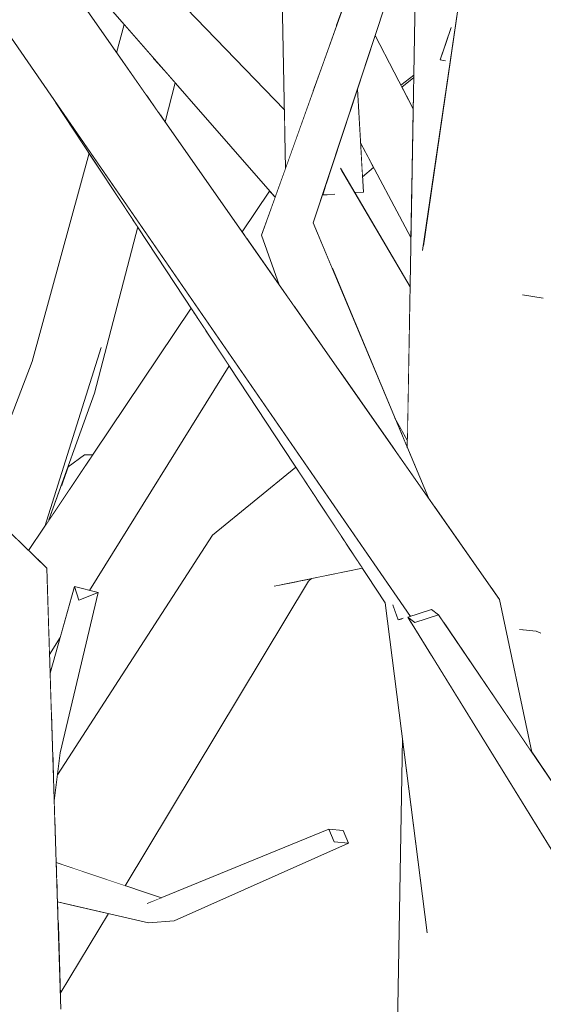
# Model space of a CAD drawing. Extents: x -289599 to -184549, y 66678 to 295474.
# Tile 13 of 256: x -282562 to -282488, y 71657 to 71797. Entities that reach past the tile are written whole.
import ezdxf

# ---------------------------------------------------------------- set-up
doc = ezdxf.new("R2010")
doc.units = 0
doc.header["$MEASUREMENT"] = 0
doc.linetypes.add('Wipeout_Contour', pattern=[1000, 0, -1000])
doc.layers.add('arch drzewa', color=8, linetype='Continuous')
doc.layers.add('arch drzewa_Nr_Pióra__4', color=8, linetype='Continuous', lineweight=9)

msp = doc.modelspace()

# ---------------------------------------------------------------- wipeouts: each hides what was drawn before it
at = {"color": 254, "linetype": 'Wipeout_Contour', "lineweight": 0, "ltscale": 1355230.034118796}
msp.add_wipeout([(-282521.19, 71820.52), (-282517.19, 71796.22), (-282515.04, 71802.23), (-282516.13, 71820.83)], dxfattribs=at).dxf.layer = 'arch drzewa'
at = {"color": 254, "linetype": 'Wipeout_Contour', "lineweight": 0, "ltscale": 1693973.713996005}
msp.add_wipeout([(-282514.16, 71787.32), (-282513.95, 71783.67), (-282506.39, 71773.63), (-282506.2, 71784.51), (-282511.64, 71794.96)], dxfattribs=at).dxf.layer = 'arch drzewa'
at = {"color": 254, "linetype": 'Wipeout_Contour', "lineweight": 0, "ltscale": 1355299.609720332}
msp.add_wipeout([(-282542.22, 71783.54), (-282541.6, 71782.66), (-282540.16, 71788.22), (-282540.9, 71789.07)], dxfattribs=at).dxf.layer = 'arch drzewa'
at = {"color": 254, "linetype": 'Wipeout_Contour', "lineweight": 0, "ltscale": 1694033.496117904}
msp.add_wipeout([(-282525.96, 71771.96), (-282529.43, 71765.28), (-282525.3, 71759.4), (-282527.82, 71766.49), (-282525.9, 71771.85)], dxfattribs=at).dxf.layer = 'arch drzewa'
at = {"color": 254, "linetype": 'Wipeout_Contour', "lineweight": 0, "ltscale": 3048892.501711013}
msp.add_wipeout([(-282491.1, 71760.23), (-282495.83, 71760.29), (-282489.1, 71720.56), (-282486.72, 71731.72), (-282481.56, 71760.12), (-282487.31, 71760.19), (-282487.42, 71757.92), (-282487.62, 71757.49), (-282490.38, 71757.93)], dxfattribs=at).dxf.layer = 'arch drzewa'
at = {"color": 254, "linetype": 'Wipeout_Contour', "lineweight": 0, "ltscale": 1016340.850334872}
msp.add_wipeout([(-282507.13, 71736.43), (-282507.03, 71736.18), (-282507.02, 71736.59)], dxfattribs=at).dxf.layer = 'arch drzewa'
at = {"color": 254, "linetype": 'Wipeout_Contour', "lineweight": 0, "ltscale": 1016478.533666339}
msp.add_wipeout([(-282556.45, 71730.66), (-282558.17, 71725.87), (-282553.49, 71732.84)], dxfattribs=at).dxf.layer = 'arch drzewa'
at = {"color": 254, "linetype": 'Wipeout_Contour', "lineweight": 0, "ltscale": 1016358.820777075}
msp.add_wipeout([(-282516.45, 71723.58), (-282517.16, 71722.61), (-282516.05, 71722.96)], dxfattribs=at).dxf.layer = 'arch drzewa'
at = {"color": 254, "linetype": 'Wipeout_Contour', "lineweight": 0, "ltscale": 1016454.130793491}
msp.add_wipeout([(-282557.63, 71692.32), (-282557.43, 71685.81), (-282556.57, 71692.64)], dxfattribs=at).dxf.layer = 'arch drzewa'
at = {"color": 254, "linetype": 'Wipeout_Contour', "lineweight": 0, "ltscale": 1016349.269653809}
msp.add_wipeout([(-282540.32, 71668.69), (-282515.43, 71679.79), (-282517.47, 71679.98)], dxfattribs=at).dxf.layer = 'arch drzewa'
at = {"color": 254, "linetype": 'Wipeout_Contour', "lineweight": 0, "ltscale": 4064905.696770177}
msp.add_wipeout([(-282493.56, 71651.28), (-282493.76, 71651.82), (-282493.56, 71641.28), (-282476.43, 71641.63), (-282475.86, 71642.51), (-282480.35, 71668.94), (-282486.24, 71678.48), (-282484.8, 71671.67), (-282487.28, 71667.97), (-282492.66, 71648.56), (-282493.39, 71650.82), (-282493.49, 71651.16)], dxfattribs=at).dxf.layer = 'arch drzewa'
at = {"color": 254, "linetype": 'Wipeout_Contour', "lineweight": 0, "ltscale": 1355228.34737964}
msp.add_wipeout([(-282557, 71672.32), (-282556.97, 71671.42), (-282543.96, 71668.4), (-282544.16, 71671.15)], dxfattribs=at).dxf.layer = 'arch drzewa'

# ---------------------------------------------------------------- next in the draw order: wipeouts: each hides what was drawn before it
at = {"color": 254, "linetype": 'Wipeout_Contour', "lineweight": 0, "ltscale": 1016422.089423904}
msp.add_wipeout([(-282521.19, 71820.52), (-282519.46, 71789.86), (-282517.19, 71796.22)], dxfattribs=at).dxf.layer = 'arch drzewa'
at = {"color": 254, "linetype": 'Wipeout_Contour', "lineweight": 0, "ltscale": 1355302.123192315}
msp.add_wipeout([(-282542.51, 71783.95), (-282542.22, 71783.54), (-282540.9, 71789.07), (-282541.18, 71789.39)], dxfattribs=at).dxf.layer = 'arch drzewa'
at = {"color": 254, "linetype": 'Wipeout_Contour', "lineweight": 0, "ltscale": 1016375.393763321}
msp.add_wipeout([(-282507.81, 71787.6), (-282506.2, 71784.51), (-282506.12, 71788.98)], dxfattribs=at).dxf.layer = 'arch drzewa'
at = {"color": 254, "linetype": 'Wipeout_Contour', "lineweight": 0, "ltscale": 1355169.41926489}
msp.add_wipeout([(-282513.95, 71783.67), (-282513.71, 71779.64), (-282506.52, 71766.18), (-282506.39, 71773.63)], dxfattribs=at).dxf.layer = 'arch drzewa'
at = {"color": 254, "linetype": 'Wipeout_Contour', "lineweight": 0, "ltscale": 1355231.845754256}
msp.add_wipeout([(-282526.05, 71772.07), (-282529.95, 71766.03), (-282529.43, 71765.28), (-282525.96, 71771.97)], dxfattribs=at).dxf.layer = 'arch drzewa'
at = {"color": 254, "linetype": 'Wipeout_Contour', "lineweight": 0, "ltscale": 3387579.833535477}
msp.add_wipeout([(-282489.1, 71720.56), (-282495.83, 71760.29), (-282494.99, 71716.14), (-282493.87, 71714.54), (-282489.26, 71692.74), (-282482.76, 71683.16), (-282487.55, 71711.45), (-282487.98, 71709.74), (-282488, 71709.74), (-282490.89, 71710.25)], dxfattribs=at).dxf.layer = 'arch drzewa'
at = {"color": 254, "linetype": 'Wipeout_Contour', "lineweight": 0, "ltscale": 1693905.323757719}
msp.add_wipeout([(-282508.43, 71739.52), (-282507.13, 71736.43), (-282507.02, 71736.59), (-282507.01, 71737.14), (-282508.35, 71739.6)], dxfattribs=at).dxf.layer = 'arch drzewa'
at = {"color": 254, "linetype": 'Wipeout_Contour', "lineweight": 0, "ltscale": 1694126.08411623}
msp.add_wipeout([(-282556.45, 71730.66), (-282553.49, 71732.84), (-282551.95, 71735.14), (-282553.09, 71735.18), (-282555.45, 71733.45)], dxfattribs=at).dxf.layer = 'arch drzewa'
at = {"color": 254, "linetype": 'Wipeout_Contour', "lineweight": 0, "ltscale": 1016456.808115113}
msp.add_wipeout([(-282556.57, 71692.64), (-282551.17, 71715.51), (-282553.89, 71714.45)], dxfattribs=at).dxf.layer = 'arch drzewa'
at = {"color": 254, "linetype": 'Wipeout_Contour', "lineweight": 0, "ltscale": 1016428.469328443}
msp.add_wipeout([(-282557.07, 71674.66), (-282557, 71672.32), (-282544.16, 71671.15)], dxfattribs=at).dxf.layer = 'arch drzewa'

# ---------------------------------------------------------------- next in the draw order: wipeouts: each hides what was drawn before it
at = {"color": 254, "linetype": 'Wipeout_Contour', "lineweight": 0, "ltscale": 1355307.613347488}
msp.add_wipeout([(-282544.25, 71786.44), (-282542.51, 71783.95), (-282541.18, 71789.39), (-282543.29, 71791.8)], dxfattribs=at).dxf.layer = 'arch drzewa'
at = {"color": 254, "linetype": 'Wipeout_Contour', "lineweight": 0, "ltscale": 1355169.069538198}
msp.add_wipeout([(-282507.96, 71787.89), (-282507.81, 71787.6), (-282506.12, 71788.98), (-282506.12, 71789.31)], dxfattribs=at).dxf.layer = 'arch drzewa'
at = {"color": 254, "linetype": 'Wipeout_Contour', "lineweight": 0, "ltscale": 1355179.458034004}
msp.add_wipeout([(-282512.29, 71776.97), (-282513.48, 71775.72), (-282513.43, 71774.8), (-282511.85, 71776.15)], dxfattribs=at).dxf.layer = 'arch drzewa'
at = {"color": 254, "linetype": 'Wipeout_Contour', "lineweight": 0, "ltscale": 1355233.886250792}
msp.add_wipeout([(-282530.45, 71766.74), (-282529.95, 71766.03), (-282526.05, 71772.07), (-282526.65, 71772.75)], dxfattribs=at).dxf.layer = 'arch drzewa'
at = {"color": 254, "linetype": 'Wipeout_Contour', "lineweight": 0, "ltscale": 1355098.1327213}
msp.add_wipeout([(-282495.83, 71760.29), (-282506.63, 71759.45), (-282503.12, 71727.75), (-282494.99, 71716.14)], dxfattribs=at).dxf.layer = 'arch drzewa'
at = {"color": 254, "linetype": 'Wipeout_Contour', "lineweight": 0, "ltscale": 1355306.154773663}
msp.add_wipeout([(-282550.71, 71750.47), (-282558.78, 71724.96), (-282558.17, 71725.87), (-282551.68, 71743.95)], dxfattribs=at).dxf.layer = 'arch drzewa'
at = {"color": 254, "linetype": 'Wipeout_Contour', "lineweight": 0, "ltscale": 1016347.370723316}
msp.add_wipeout([(-282508.84, 71740.5), (-282508.43, 71739.52), (-282508.35, 71739.6)], dxfattribs=at).dxf.layer = 'arch drzewa'
at = {"color": 254, "linetype": 'Wipeout_Contour', "lineweight": 0, "ltscale": 1355277.270361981}
msp.add_wipeout([(-282553.89, 71714.45), (-282557.81, 71697.94), (-282557.63, 71692.32), (-282556.57, 71692.64)], dxfattribs=at).dxf.layer = 'arch drzewa'
at = {"color": 254, "linetype": 'Wipeout_Contour', "lineweight": 0, "ltscale": 1693785.105725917}
msp.add_wipeout([(-282507.73, 71694.71), (-282508.62, 71642.2), (-282493.56, 71641.28), (-282494.88, 71653.25), (-282504.24, 71667.18)], dxfattribs=at).dxf.layer = 'arch drzewa'
at = {"color": 254, "linetype": 'Wipeout_Contour', "lineweight": 0, "ltscale": 1355229.047154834}
msp.add_wipeout([(-282557.09, 71675.06), (-282557.07, 71674.66), (-282544.16, 71671.15), (-282542.42, 71671.86)], dxfattribs=at).dxf.layer = 'arch drzewa'

# ---------------------------------------------------------------- next in the draw order: wipeouts: each hides what was drawn before it
at = {"color": 254, "linetype": 'Wipeout_Contour', "lineweight": 0, "ltscale": 1355323.366735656}
msp.add_wipeout([(-282547.42, 71796.53), (-282548.52, 71792.52), (-282544.25, 71786.44), (-282543.29, 71791.8)], dxfattribs=at).dxf.layer = 'arch drzewa'
at = {"color": 254, "linetype": 'Wipeout_Contour', "lineweight": 0, "ltscale": 1016386.625150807}
msp.add_wipeout([(-282512.29, 71776.97), (-282513.71, 71779.64), (-282513.48, 71775.72)], dxfattribs=at).dxf.layer = 'arch drzewa'
at = {"color": 254, "linetype": 'Wipeout_Contour', "lineweight": 0, "ltscale": 1016323.181201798}
msp.add_wipeout([(-282491.1, 71760.23), (-282496.09, 71776.04), (-282495.83, 71760.29)], dxfattribs=at).dxf.layer = 'arch drzewa'
at = {"color": 254, "linetype": 'Wipeout_Contour', "lineweight": 0, "ltscale": 1355235.563017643}
msp.add_wipeout([(-282526.68, 71772.79), (-282530.6, 71766.95), (-282530.45, 71766.74), (-282526.65, 71772.75)], dxfattribs=at).dxf.layer = 'arch drzewa'
at = {"color": 254, "linetype": 'Wipeout_Contour', "lineweight": 0, "ltscale": 1355114.61775003}
msp.add_wipeout([(-282506.63, 71759.45), (-282507.03, 71736.18), (-282504.03, 71729.04), (-282503.12, 71727.75)], dxfattribs=at).dxf.layer = 'arch drzewa'
at = {"color": 254, "linetype": 'Wipeout_Contour', "lineweight": 0, "ltscale": 1355283.304876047}
msp.add_wipeout([(-282557.85, 71699.18), (-282557.81, 71697.94), (-282553.89, 71714.45), (-282554.55, 71716.4)], dxfattribs=at).dxf.layer = 'arch drzewa'
at = {"color": 254, "linetype": 'Wipeout_Contour', "lineweight": 0, "ltscale": 1016272.518613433}
msp.add_wipeout([(-282471.68, 71666.85), (-282502.57, 71712.34), (-282505.95, 71711.25)], dxfattribs=at).dxf.layer = 'arch drzewa'
at = {"color": 254, "linetype": 'Wipeout_Contour', "lineweight": 0, "ltscale": 1355227.88436149}
msp.add_wipeout([(-282557.15, 71677), (-282557.09, 71675.06), (-282542.42, 71671.86), (-282542.13, 71671.98)], dxfattribs=at).dxf.layer = 'arch drzewa'
at = {"color": 254, "linetype": 'Wipeout_Contour', "lineweight": 0, "ltscale": 1355239.99495043}
msp.add_wipeout([(-282556.87, 71668.2), (-282556.56, 71658.34), (-282549.69, 71669.73), (-282555.48, 71671.07)], dxfattribs=at).dxf.layer = 'arch drzewa'

# ---------------------------------------------------------------- next in the draw order: wipeouts: each hides what was drawn before it
at = {"color": 254, "linetype": 'Wipeout_Contour', "lineweight": 0, "ltscale": 1355293.49247607}
msp.add_wipeout([(-282553.53, 71803.53), (-282524.53, 71781.98), (-282524.58, 71784.37), (-282547.41, 71808.06)], dxfattribs=at).dxf.layer = 'arch drzewa'
at = {"color": 254, "linetype": 'Wipeout_Contour', "lineweight": 0, "ltscale": 2710361.270274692}
msp.add_wipeout([(-282519.13, 71772.27), (-282520.47, 71768.23), (-282517.89, 71762.07), (-282506.82, 71748.51), (-282506.64, 71759.13), (-282516.44, 71775.85), (-282517.45, 71772.33), (-282518.46, 71772.25)], dxfattribs=at).dxf.layer = 'arch drzewa'
at = {"color": 254, "linetype": 'Wipeout_Contour', "lineweight": 0, "ltscale": 1016333.078348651}
msp.add_wipeout([(-282496.09, 71776.04), (-282497.08, 71773.74), (-282495.83, 71760.29)], dxfattribs=at).dxf.layer = 'arch drzewa'
at = {"color": 254, "linetype": 'Wipeout_Contour', "lineweight": 0, "ltscale": 1016420.406737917}
msp.add_wipeout([(-282525.96, 71771.96), (-282525.89, 71771.88), (-282525.84, 71772.02)], dxfattribs=at).dxf.layer = 'arch drzewa'
at = {"color": 254, "linetype": 'Wipeout_Contour', "lineweight": 0, "ltscale": 1016464.048042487}
msp.add_wipeout([(-282558, 71704.02), (-282557.85, 71699.18), (-282554.55, 71716.4)], dxfattribs=at).dxf.layer = 'arch drzewa'
at = {"color": 254, "linetype": 'Wipeout_Contour', "lineweight": 0, "ltscale": 1016236.163771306}
msp.add_wipeout([(-282505.95, 71711.25), (-282476.03, 71664.91), (-282471.68, 71666.85)], dxfattribs=at).dxf.layer = 'arch drzewa'
at = {"color": 254, "linetype": 'Wipeout_Contour', "lineweight": 0, "ltscale": 1016373.370816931}
msp.add_wipeout([(-282517.47, 71679.98), (-282543.96, 71668.4), (-282540.32, 71668.69)], dxfattribs=at).dxf.layer = 'arch drzewa'
at = {"color": 254, "linetype": 'Wipeout_Contour', "lineweight": 0, "ltscale": 1016437.708141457}
msp.add_wipeout([(-282556.97, 71671.42), (-282556.87, 71668.2), (-282555.48, 71671.07)], dxfattribs=at).dxf.layer = 'arch drzewa'

# ---------------------------------------------------------------- next in the draw order: wipeouts: each hides what was drawn before it
at = {"color": 254, "linetype": 'Wipeout_Contour', "lineweight": 0, "ltscale": 1016392.969161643}
msp.add_wipeout([(-282515.2, 71784.17), (-282513.3, 71772.65), (-282514.16, 71787.32)], dxfattribs=at).dxf.layer = 'arch drzewa'
at = {"color": 254, "linetype": 'Wipeout_Contour', "lineweight": 0, "ltscale": 1016420.606487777}
msp.add_wipeout([(-282525.96, 71771.96), (-282525.9, 71771.85), (-282525.89, 71771.88)], dxfattribs=at).dxf.layer = 'arch drzewa'
at = {"color": 254, "linetype": 'Wipeout_Contour', "lineweight": 0, "ltscale": 1355143.147366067}
msp.add_wipeout([(-282517.89, 71762.07), (-282508.84, 71740.5), (-282507.01, 71737.14), (-282506.82, 71748.51)], dxfattribs=at).dxf.layer = 'arch drzewa'
at = {"color": 254, "linetype": 'Wipeout_Contour', "lineweight": 0, "ltscale": 1016460.009646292}
msp.add_wipeout([(-282551.17, 71715.51), (-282554.55, 71716.4), (-282553.89, 71714.45)], dxfattribs=at).dxf.layer = 'arch drzewa'
at = {"color": 254, "linetype": 'Wipeout_Contour', "lineweight": 0, "ltscale": 1016280.423820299}
msp.add_wipeout([(-282476.03, 71664.91), (-282505.95, 71711.25), (-282506.97, 71711.99)], dxfattribs=at).dxf.layer = 'arch drzewa'
at = {"color": 254, "linetype": 'Wipeout_Contour', "lineweight": 0, "ltscale": 1016355.935611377}
msp.add_wipeout([(-282543.96, 71668.4), (-282517.47, 71679.98), (-282518.21, 71681.77)], dxfattribs=at).dxf.layer = 'arch drzewa'

# ---------------------------------------------------------------- next in the draw order: wipeouts: each hides what was drawn before it
at = {"color": 254, "linetype": 'Wipeout_Contour', "lineweight": 0, "ltscale": 2371585.673405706}
msp.add_wipeout([(-282518.56, 71774), (-282518.46, 71772.25), (-282517.45, 71772.33), (-282516.44, 71775.85), (-282514.51, 71772.56), (-282513.3, 71772.65), (-282515.2, 71784.17)], dxfattribs=at).dxf.layer = 'arch drzewa'
at = {"color": 254, "linetype": 'Wipeout_Contour', "lineweight": 0, "ltscale": 1016243.81743985}
msp.add_wipeout([(-282506.97, 71711.99), (-282478.53, 71666), (-282476.03, 71664.91)], dxfattribs=at).dxf.layer = 'arch drzewa'
at = {"color": 254, "linetype": 'Wipeout_Contour', "lineweight": 0, "ltscale": 1016378.727338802}
msp.add_wipeout([(-282518.21, 71681.77), (-282544.16, 71671.15), (-282543.96, 71668.4)], dxfattribs=at).dxf.layer = 'arch drzewa'

# ---------------------------------------------------------------- next in the draw order: linework, layer by layer
at = {"layer": 'arch drzewa_Nr_Pióra__4', "linetype": 'Continuous'}
msp.add_line((-282540.32, 71668.69), (-282543.96, 71668.4), dxfattribs=at)

# ---------------------------------------------------------------- next in the draw order: wipeouts: each hides what was drawn before it
at = {"color": 254, "linetype": 'Wipeout_Contour', "lineweight": 0, "ltscale": 1016399.940916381}
msp.add_wipeout([(-282518.67, 71773.69), (-282518.46, 71772.25), (-282518.56, 71774)], dxfattribs=at).dxf.layer = 'arch drzewa'
at = {"color": 254, "linetype": 'Wipeout_Contour', "lineweight": 0, "ltscale": 2371586.484576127}
msp.add_wipeout([(-282553.25, 71675.7), (-282547.3, 71673.71), (-282521.11, 71717.16), (-282523.62, 71716.93), (-282525.89, 71716.47), (-282525.74, 71716.74), (-282533.77, 71716.01)], dxfattribs=at).dxf.layer = 'arch drzewa'
at = {"color": 254, "linetype": 'Wipeout_Contour', "lineweight": 0, "ltscale": 1355088.957284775}
msp.add_wipeout([(-282503.59, 71713.08), (-282506.97, 71711.99), (-282505.95, 71711.25), (-282502.57, 71712.34)], dxfattribs=at).dxf.layer = 'arch drzewa'
at = {"color": 254, "linetype": 'Wipeout_Contour', "lineweight": 0, "ltscale": 1355005.287688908}
msp.add_wipeout([(-282503.79, 71706.85), (-282487.28, 71667.97), (-282484.8, 71671.67), (-282486.24, 71678.48)], dxfattribs=at).dxf.layer = 'arch drzewa'
at = {"color": 254, "linetype": 'Wipeout_Contour', "lineweight": 0, "ltscale": 1355106.480872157}
msp.add_wipeout([(-282516.17, 71681.57), (-282518.21, 71681.77), (-282517.47, 71679.98), (-282515.43, 71679.79)], dxfattribs=at).dxf.layer = 'arch drzewa'

# ---------------------------------------------------------------- next in the draw order: linework, layer by layer
at = {"layer": 'arch drzewa_Nr_Pióra__4', "linetype": 'Continuous'}
for p, q in [((-282517.47, 71679.98), (-282518.21, 71681.77)), ((-282518.21, 71681.77), (-282516.17, 71681.57)), ((-282516.17, 71681.57), (-282515.43, 71679.79)), ((-282515.43, 71679.79), (-282517.47, 71679.98))]:
    msp.add_line(p, q, dxfattribs=at)

# ---------------------------------------------------------------- next in the draw order: wipeouts: each hides what was drawn before it
at = {"color": 254, "linetype": 'Wipeout_Contour', "lineweight": 0, "ltscale": 1016400.086374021}
msp.add_wipeout([(-282519.13, 71772.27), (-282518.46, 71772.25), (-282518.67, 71773.69)], dxfattribs=at).dxf.layer = 'arch drzewa'
at = {"color": 254, "linetype": 'Wipeout_Contour', "lineweight": 0, "ltscale": 1016367.638606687}
msp.add_wipeout([(-282520.86, 71717.5), (-282521.11, 71717.16), (-282520.72, 71717.53)], dxfattribs=at).dxf.layer = 'arch drzewa'
at = {"color": 254, "linetype": 'Wipeout_Contour', "lineweight": 0, "ltscale": 1355241.136177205}
msp.add_wipeout([(-282557.16, 71677.29), (-282557.15, 71677), (-282553.25, 71675.7), (-282533.77, 71716.01)], dxfattribs=at).dxf.layer = 'arch drzewa'
at = {"color": 254, "linetype": 'Wipeout_Contour', "lineweight": 0, "ltscale": 1016284.209120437}
msp.add_wipeout([(-282493.87, 71714.54), (-282501.84, 71711.27), (-282489.26, 71692.74)], dxfattribs=at).dxf.layer = 'arch drzewa'

# ---------------------------------------------------------------- next in the draw order: wipeouts: each hides what was drawn before it
at = {"color": 254, "linetype": 'Wipeout_Contour', "lineweight": 0, "ltscale": 2371320.641519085}
msp.add_wipeout([(-282486.72, 71731.72), (-282488.65, 71710.01), (-282471.46, 71785.03), (-282480.51, 71785.82), (-282481.09, 71762.78), (-282481.27, 71761.88), (-282481.56, 71760.12)], dxfattribs=at).dxf.layer = 'arch drzewa'
at = {"color": 254, "linetype": 'Wipeout_Contour', "lineweight": 0, "ltscale": 1355236.999079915}
msp.add_wipeout([(-282557.34, 71682.98), (-282557.16, 71677.29), (-282533.77, 71716.01), (-282534.82, 71723.69)], dxfattribs=at).dxf.layer = 'arch drzewa'
at = {"color": 254, "linetype": 'Wipeout_Contour', "lineweight": 0, "ltscale": 1355031.796859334}
msp.add_wipeout([(-282503.79, 71706.85), (-282504.81, 71708.49), (-282492.66, 71648.56), (-282487.28, 71667.97)], dxfattribs=at).dxf.layer = 'arch drzewa'

# ---------------------------------------------------------------- next in the draw order: linework, layer by layer
at = {"layer": 'arch drzewa_Nr_Pióra__4', "linetype": 'Continuous'}
for p, q in [((-282544.16, 71671.15), (-282518.21, 71681.77)), ((-282540.32, 71668.69), (-282515.43, 71679.79))]:
    msp.add_line(p, q, dxfattribs=at)

# ---------------------------------------------------------------- next in the draw order: wipeouts: each hides what was drawn before it
at = {"color": 254, "linetype": 'Wipeout_Contour', "lineweight": 0, "ltscale": 1355032.441572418}
msp.add_wipeout([(-282489.1, 71720.56), (-282490.89, 71710.25), (-282488.65, 71710.01), (-282486.72, 71731.72)], dxfattribs=at).dxf.layer = 'arch drzewa'
at = {"color": 254, "linetype": 'Wipeout_Contour', "lineweight": 0, "ltscale": 2371540.142423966}
msp.add_wipeout([(-282533.77, 71716.01), (-282525.75, 71716.74), (-282522.15, 71720.55), (-282519.87, 71721.46), (-282517.16, 71722.61), (-282516.45, 71723.58), (-282519.93, 71728.85)], dxfattribs=at).dxf.layer = 'arch drzewa'
at = {"color": 254, "linetype": 'Wipeout_Contour', "lineweight": 0, "ltscale": 1355254.526026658}
msp.add_wipeout([(-282556.96, 71689.51), (-282557.43, 71685.81), (-282557.34, 71682.98), (-282534.82, 71723.69)], dxfattribs=at).dxf.layer = 'arch drzewa'
at = {"color": 254, "linetype": 'Wipeout_Contour', "lineweight": 0, "ltscale": 3387691.243877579}
msp.add_wipeout([(-282508.83, 71712.97), (-282510.19, 71714.07), (-282493.39, 71650.82), (-282492.66, 71648.56), (-282504.81, 71708.49), (-282506.3, 71710.91), (-282507.72, 71712.07), (-282507.65, 71711.85), (-282507.9, 71711.72), (-282508.36, 71711.65)], dxfattribs=at).dxf.layer = 'arch drzewa'

# ---------------------------------------------------------------- next in the draw order: wipeouts: each hides what was drawn before it
at = {"color": 254, "linetype": 'Wipeout_Contour', "lineweight": 0, "ltscale": 2032531.160468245}
msp.add_wipeout([(-282488.65, 71710.01), (-282487.98, 71709.74), (-282480.15, 71741.49), (-282479.64, 71740.65), (-282478.77, 71741.24), (-282471.46, 71785.03)], dxfattribs=at).dxf.layer = 'arch drzewa'
at = {"color": 254, "linetype": 'Wipeout_Contour', "lineweight": 0, "ltscale": 1694149.999053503}
msp.add_wipeout([(-282560.59, 71748.48), (-282564.16, 71724.52), (-282561.08, 71721.53), (-282558.78, 71724.96), (-282550.71, 71750.47)], dxfattribs=at).dxf.layer = 'arch drzewa'
at = {"color": 254, "linetype": 'Wipeout_Contour', "lineweight": 0, "ltscale": 1016370.487077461}
msp.add_wipeout([(-282523.62, 71716.93), (-282521.11, 71717.16), (-282520.86, 71717.5)], dxfattribs=at).dxf.layer = 'arch drzewa'
at = {"color": 254, "linetype": 'Wipeout_Contour', "lineweight": 0, "ltscale": 2032530.400587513}
msp.add_wipeout([(-282493.49, 71651.16), (-282510.19, 71714.07), (-282504.24, 71667.18), (-282494.88, 71653.25), (-282493.76, 71651.82), (-282493.56, 71651.28)], dxfattribs=at).dxf.layer = 'arch drzewa'

# ---------------------------------------------------------------- next in the draw order: linework, layer by layer
at = {"layer": 'arch drzewa_Nr_Pióra__4', "linetype": 'Continuous'}
msp.add_line((-282508.62, 71642.2), (-282507.73, 71694.71), dxfattribs=at)

# ---------------------------------------------------------------- next in the draw order: wipeouts: each hides what was drawn before it
at = {"color": 254, "linetype": 'Wipeout_Contour', "lineweight": 0, "ltscale": 1016475.966182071}
msp.add_wipeout([(-282551.68, 71743.95), (-282545.51, 71767.66), (-282545.88, 71768.22)], dxfattribs=at).dxf.layer = 'arch drzewa'
at = {"color": 254, "linetype": 'Wipeout_Contour', "lineweight": 0, "ltscale": 1016505.602138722}
msp.add_wipeout([(-282568.24, 71728.48), (-282564.16, 71724.52), (-282560.59, 71748.48)], dxfattribs=at).dxf.layer = 'arch drzewa'
at = {"color": 254, "linetype": 'Wipeout_Contour', "lineweight": 0, "ltscale": 1016384.478550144}
msp.add_wipeout([(-282520.56, 71729.81), (-282533.77, 71716.01), (-282519.93, 71728.85)], dxfattribs=at).dxf.layer = 'arch drzewa'
at = {"color": 254, "linetype": 'Wipeout_Contour', "lineweight": 0, "ltscale": 1016269.998773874}
msp.add_wipeout([(-282488.65, 71710.01), (-282490.89, 71710.25), (-282488, 71709.74)], dxfattribs=at).dxf.layer = 'arch drzewa'

# ---------------------------------------------------------------- next in the draw order: linework, layer by layer
at = {"layer": 'arch drzewa_Nr_Pióra__4', "linetype": 'Continuous'}
for p, q in [((-282488.65, 71710.01), (-282491, 71710.26)), ((-282487.97, 71709.73), (-282488.65, 71710.01))]:
    msp.add_line(p, q, dxfattribs=at)

# ---------------------------------------------------------------- next in the draw order: wipeouts: each hides what was drawn before it
at = {"color": 254, "linetype": 'Wipeout_Contour', "lineweight": 0, "ltscale": 1355302.407404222}
msp.add_wipeout([(-282551.68, 71743.95), (-282545.88, 71768.22), (-282546.23, 71768.75), (-282550.71, 71750.47)], dxfattribs=at).dxf.layer = 'arch drzewa'
at = {"color": 254, "linetype": 'Wipeout_Contour', "lineweight": 0, "ltscale": 1355192.051423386}
msp.add_wipeout([(-282522.94, 71733.42), (-282534.82, 71723.69), (-282533.77, 71716.01), (-282520.56, 71729.81)], dxfattribs=at).dxf.layer = 'arch drzewa'

# ---------------------------------------------------------------- next in the draw order: wipeouts: each hides what was drawn before it
at = {"color": 254, "linetype": 'Wipeout_Contour', "lineweight": 0, "ltscale": 1016479.059735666}
msp.add_wipeout([(-282550.71, 71750.47), (-282546.23, 71768.75), (-282547.17, 71770.17)], dxfattribs=at).dxf.layer = 'arch drzewa'
at = {"color": 254, "linetype": 'Wipeout_Contour', "lineweight": 0, "ltscale": 1355152.685287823}
msp.add_wipeout([(-282525.89, 71716.47), (-282513.44, 71719.01), (-282513.99, 71719.84), (-282525.76, 71716.7)], dxfattribs=at).dxf.layer = 'arch drzewa'

# ---------------------------------------------------------------- next in the draw order: wipeouts: each hides what was drawn before it
at = {"color": 254, "linetype": 'Wipeout_Contour', "lineweight": 0, "ltscale": 1355322.222867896}
msp.add_wipeout([(-282560.59, 71748.48), (-282550.71, 71750.47), (-282547.17, 71770.17), (-282552.45, 71778.18)], dxfattribs=at).dxf.layer = 'arch drzewa'
at = {"color": 254, "linetype": 'Wipeout_Contour', "lineweight": 0, "ltscale": 2032739.082044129}
msp.add_wipeout([(-282525.74, 71716.74), (-282525.76, 71716.7), (-282513.99, 71719.84), (-282515.35, 71721.9), (-282522.15, 71720.55), (-282525.75, 71716.74)], dxfattribs=at).dxf.layer = 'arch drzewa'

# ---------------------------------------------------------------- next in the draw order: wipeouts: each hides what was drawn before it
at = {"color": 254, "linetype": 'Wipeout_Contour', "lineweight": 0, "ltscale": 1694069.731547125}
msp.add_wipeout([(-282553.53, 71803.53), (-282525.96, 71771.96), (-282525.84, 71772.02), (-282524.42, 71775.99), (-282524.53, 71781.98)], dxfattribs=at).dxf.layer = 'arch drzewa'
at = {"color": 254, "linetype": 'Wipeout_Contour', "lineweight": 0, "ltscale": 2371727.458321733}
msp.add_wipeout([(-282558.19, 71709.84), (-282558.09, 71706.7), (-282556.58, 71709.13), (-282554.55, 71716.4), (-282552.41, 71715.83), (-282532.47, 71747.87), (-282535.82, 71752.96)], dxfattribs=at).dxf.layer = 'arch drzewa'
at = {"color": 254, "linetype": 'Wipeout_Contour', "lineweight": 0, "ltscale": 1355150.589696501}
msp.add_wipeout([(-282519.87, 71721.46), (-282522.15, 71720.55), (-282515.35, 71721.9), (-282515.71, 71722.45)], dxfattribs=at).dxf.layer = 'arch drzewa'

# ---------------------------------------------------------------- next in the draw order: wipeouts: each hides what was drawn before it
at = {"color": 254, "linetype": 'Wipeout_Contour', "lineweight": 0, "ltscale": 1355241.352417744}
msp.add_wipeout([(-282525.26, 71820.67), (-282520.52, 71786.9), (-282519.46, 71789.86), (-282521.19, 71820.52)], dxfattribs=at).dxf.layer = 'arch drzewa'
at = {"color": 254, "linetype": 'Wipeout_Contour', "lineweight": 0, "ltscale": 1694102.243405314}
msp.add_wipeout([(-282559.57, 71720.07), (-282558.48, 71719.01), (-282558.19, 71709.84), (-282535.82, 71752.96), (-282537.11, 71754.91)], dxfattribs=at).dxf.layer = 'arch drzewa'
at = {"color": 254, "linetype": 'Wipeout_Contour', "lineweight": 0, "ltscale": 1355147.484477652}
msp.add_wipeout([(-282517.16, 71722.61), (-282519.87, 71721.46), (-282515.71, 71722.45), (-282516.05, 71722.96)], dxfattribs=at).dxf.layer = 'arch drzewa'

# ---------------------------------------------------------------- next in the draw order: wipeouts: each hides what was drawn before it
at = {"color": 254, "linetype": 'Wipeout_Contour', "lineweight": 0, "ltscale": 1016428.477590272}
msp.add_wipeout([(-282520.52, 71786.9), (-282525.26, 71820.67), (-282524.42, 71775.99)], dxfattribs=at).dxf.layer = 'arch drzewa'
at = {"color": 254, "linetype": 'Wipeout_Contour', "lineweight": 0, "ltscale": 1355282.884038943}
msp.add_wipeout([(-282559.78, 71720.28), (-282559.57, 71720.07), (-282537.11, 71754.91), (-282537.52, 71755.54)], dxfattribs=at).dxf.layer = 'arch drzewa'
at = {"color": 254, "linetype": 'Wipeout_Contour', "lineweight": 0, "ltscale": 1016470.698060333}
msp.add_wipeout([(-282556.48, 71656.11), (-282558.48, 71719.01), (-282567.5, 71718.8)], dxfattribs=at).dxf.layer = 'arch drzewa'

# ---------------------------------------------------------------- next in the draw order: wipeouts: each hides what was drawn before it
at = {"color": 254, "linetype": 'Wipeout_Contour', "lineweight": 0, "ltscale": 1355285.780458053}
msp.add_wipeout([(-282537.89, 71756.09), (-282561.08, 71721.53), (-282559.78, 71720.28), (-282537.52, 71755.54)], dxfattribs=at).dxf.layer = 'arch drzewa'
at = {"color": 254, "linetype": 'Wipeout_Contour', "lineweight": 0, "ltscale": 1016462.344016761}
msp.add_wipeout([(-282556.48, 71656.11), (-282567.5, 71718.8), (-282566.61, 71653.46)], dxfattribs=at).dxf.layer = 'arch drzewa'

# ---------------------------------------------------------------- next in the draw order: linework, layer by layer
at = {"layer": 'arch drzewa_Nr_Pióra__4', "linetype": 'Continuous'}
msp.add_line((-282558.09, 71706.7), (-282556.58, 71709.13), dxfattribs=at)

# ---------------------------------------------------------------- next in the draw order: wipeouts: each hides what was drawn before it
at = {"color": 254, "linetype": 'Wipeout_Contour', "lineweight": 0, "ltscale": 2710837.628741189}
msp.add_wipeout([(-282587.9, 71741.58), (-282589.86, 71740.57), (-282558.48, 71719.01), (-282583.87, 71743.65), (-282585.6, 71742.77), (-282587.07, 71741.03), (-282587.17, 71741), (-282587.2, 71740.99)], dxfattribs=at).dxf.layer = 'arch drzewa'
at = {"color": 254, "linetype": 'Wipeout_Contour', "lineweight": 0, "ltscale": 3050091.357024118}
msp.add_wipeout([(-282666.91, 71681.25), (-282666.16, 71678.86), (-282665.62, 71678.36), (-282660.5, 71673.86), (-282644.69, 71667.46), (-282643.42, 71667.54), (-282643.26, 71666.89), (-282556.47, 71631.77), (-282662.69, 71685.62)], dxfattribs=at).dxf.layer = 'arch drzewa'

# ---------------------------------------------------------------- next in the draw order: linework, layer by layer
at = {"layer": 'arch drzewa_Nr_Pióra__4', "linetype": 'Continuous'}
for p, q in [((-282557.43, 71685.81), (-282556.57, 71692.64)), ((-282557.15, 71677), (-282542.13, 71671.98)), ((-282556.97, 71671.42), (-282543.96, 71668.4))]:
    msp.add_line(p, q, dxfattribs=at)

# ---------------------------------------------------------------- next in the draw order: wipeouts: each hides what was drawn before it
at = {"color": 254, "linetype": 'Wipeout_Contour', "lineweight": 0, "ltscale": 1016522.554646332}
msp.add_wipeout([(-282589.86, 71740.57), (-282567.5, 71718.8), (-282558.48, 71719.01)], dxfattribs=at).dxf.layer = 'arch drzewa'
at = {"color": 254, "linetype": 'Wipeout_Contour', "lineweight": 0, "ltscale": 2371953.022986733}
msp.add_wipeout([(-282556.47, 71631.77), (-282643.26, 71666.89), (-282642.26, 71662.81), (-282601.3, 71640.85), (-282599.54, 71640.5), (-282598.7, 71639.46), (-282570.04, 71624.1)], dxfattribs=at).dxf.layer = 'arch drzewa'

# ---------------------------------------------------------------- next in the draw order: linework, layer by layer
at = {"layer": 'arch drzewa_Nr_Pióra__4', "linetype": 'Continuous'}
msp.add_line((-282556.56, 71658.34), (-282549.69, 71669.73), dxfattribs=at)

# ---------------------------------------------------------------- next in the draw order: wipeouts: each hides what was drawn before it
at = {"color": 254, "linetype": 'Wipeout_Contour', "lineweight": 0, "ltscale": 2710784.17862598}
msp.add_wipeout([(-282573.88, 71814.04), (-282576, 71812.62), (-282493.87, 71714.54), (-282566.87, 71818.72), (-282570.16, 71816.52), (-282569.58, 71814.75), (-282569.43, 71813.76), (-282570.3, 71813.66)], dxfattribs=at).dxf.layer = 'arch drzewa'

# ---------------------------------------------------------------- next in the draw order: wipeouts: each hides what was drawn before it
at = {"color": 254, "linetype": 'Wipeout_Contour', "lineweight": 0, "ltscale": 2032712.852508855}
msp.add_wipeout([(-282576, 71812.62), (-282506.6, 71712.11), (-282503.59, 71713.08), (-282502.57, 71712.34), (-282501.84, 71711.27), (-282493.87, 71714.54)], dxfattribs=at).dxf.layer = 'arch drzewa'

# ---------------------------------------------------------------- next in the draw order: linework, layer by layer
at = {"layer": 'arch drzewa_Nr_Pióra__4', "linetype": 'Continuous'}
for p, q in [((-282548.52, 71792.52), (-282547.42, 71796.53)), ((-282568.24, 71728.48), (-282560.59, 71748.48)), ((-282558.48, 71719.01), (-282583.87, 71743.65)), ((-282489.26, 71692.74), (-282493.87, 71714.54)), ((-282503.59, 71713.08), (-282502.57, 71712.34)), ((-282471.68, 71666.85), (-282502.57, 71712.34))]:
    msp.add_line(p, q, dxfattribs=at)

# ---------------------------------------------------------------- next in the draw order: wipeouts: each hides what was drawn before it
at = {"color": 254, "linetype": 'Wipeout_Contour', "lineweight": 0, "ltscale": 1016330.415434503}
msp.add_wipeout([(-282487.62, 71757.49), (-282486.61, 71801.86), (-282498.96, 71804.42)], dxfattribs=at).dxf.layer = 'arch drzewa'
at = {"color": 254, "linetype": 'Wipeout_Contour', "lineweight": 0, "ltscale": 2710270.331265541}
msp.add_wipeout([(-282506.6, 71712.11), (-282557.18, 71785.35), (-282510.19, 71714.07), (-282508.83, 71712.97), (-282509.09, 71713.71), (-282507.72, 71712.07), (-282506.3, 71710.91), (-282506.97, 71711.99)], dxfattribs=at).dxf.layer = 'arch drzewa'

# ---------------------------------------------------------------- next in the draw order: linework, layer by layer
at = {"layer": 'arch drzewa_Nr_Pióra__4', "linetype": 'Continuous'}
for p, q in [((-282541.6, 71782.66), (-282540.16, 71788.22)), ((-282560.59, 71748.48), (-282552.45, 71778.18)), ((-282551.68, 71743.95), (-282545.51, 71767.66)), ((-282561.08, 71721.53), (-282537.89, 71756.09)), ((-282558.78, 71724.96), (-282550.71, 71750.47)), ((-282552.41, 71715.83), (-282532.47, 71747.87)), ((-282558.17, 71725.87), (-282551.68, 71743.95)), ((-282555.45, 71733.45), (-282553.09, 71735.18)), ((-282551.95, 71735.14), (-282553.09, 71735.18)), ((-282556.96, 71689.51), (-282534.82, 71723.69)), ((-282556.48, 71656.11), (-282558.48, 71719.01)), ((-282526.04, 71716.44), (-282513.44, 71719.01)), ((-282547.3, 71673.71), (-282521.11, 71717.16)), ((-282521.11, 71717.16), (-282520.72, 71717.53)), ((-282558, 71704.02), (-282554.55, 71716.4)), ((-282556.57, 71692.64), (-282551.17, 71715.51)), ((-282553.89, 71714.45), (-282554.55, 71716.4)), ((-282554.55, 71716.4), (-282551.17, 71715.51)), ((-282551.17, 71715.51), (-282553.89, 71714.45)), ((-282502.57, 71712.34), (-282505.95, 71711.25))]:
    msp.add_line(p, q, dxfattribs=at)

# ---------------------------------------------------------------- next in the draw order: wipeouts: each hides what was drawn before it
at = {"color": 254, "linetype": 'Wipeout_Contour', "lineweight": 0, "ltscale": 1355162.096298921}
msp.add_wipeout([(-282520.47, 71768.23), (-282524.7, 71767.45), (-282508.61, 71735.58), (-282504.03, 71729.04)], dxfattribs=at).dxf.layer = 'arch drzewa'
at = {"color": 254, "linetype": 'Wipeout_Contour', "lineweight": 0, "ltscale": 1355102.741288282}
msp.add_wipeout([(-282507.72, 71712.07), (-282509.09, 71713.71), (-282508.36, 71711.65), (-282507.65, 71711.85)], dxfattribs=at).dxf.layer = 'arch drzewa'

# ---------------------------------------------------------------- next in the draw order: linework, layer by layer
at = {"layer": 'arch drzewa_Nr_Pióra__4', "linetype": 'Continuous'}
for p, q in [((-282507.03, 71736.18), (-282506.63, 71759.45)), ((-282534.82, 71723.69), (-282522.94, 71733.42))]:
    msp.add_line(p, q, dxfattribs=at)

# ---------------------------------------------------------------- next in the draw order: wipeouts: each hides what was drawn before it
at = {"color": 254, "linetype": 'Wipeout_Contour', "lineweight": 0, "ltscale": 1016396.492122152}
msp.add_wipeout([(-282520.47, 71768.23), (-282503.07, 71820.89), (-282506.4, 71821.68)], dxfattribs=at).dxf.layer = 'arch drzewa'
at = {"color": 254, "linetype": 'Wipeout_Contour', "lineweight": 0, "ltscale": 1016377.507276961}
msp.add_wipeout([(-282508.61, 71735.58), (-282524.7, 71767.45), (-282516.33, 71746.59)], dxfattribs=at).dxf.layer = 'arch drzewa'
at = {"color": 254, "linetype": 'Wipeout_Contour', "lineweight": 0, "ltscale": 1016325.859582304}
msp.add_wipeout([(-282507.65, 71711.85), (-282508.36, 71711.65), (-282507.9, 71711.72)], dxfattribs=at).dxf.layer = 'arch drzewa'

# ---------------------------------------------------------------- next in the draw order: linework, layer by layer
at = {"layer": 'arch drzewa_Nr_Pióra__4', "linetype": 'Continuous'}
for p, q in [((-282507.01, 71737.14), (-282508.84, 71740.5)), ((-282504.22, 71667), (-282510.19, 71714.07)), ((-282508.36, 71711.65), (-282509.11, 71713.76)), ((-282506.97, 71711.99), (-282503.59, 71713.08)), ((-282507.61, 71711.86), (-282508.36, 71711.65)), ((-282508.36, 71711.65), (-282507.88, 71711.73)), ((-282505.95, 71711.25), (-282506.97, 71711.99)), ((-282478.53, 71666), (-282506.97, 71711.99))]:
    msp.add_line(p, q, dxfattribs=at)

# ---------------------------------------------------------------- next in the draw order: wipeouts: each hides what was drawn before it
at = {"color": 254, "linetype": 'Wipeout_Contour', "lineweight": 0, "ltscale": 2032665.634383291}
msp.add_wipeout([(-282504.76, 71764.9), (-282497.08, 71773.74), (-282496.09, 71776.04), (-282490.38, 71757.93), (-282487.62, 71757.49), (-282498.96, 71804.42)], dxfattribs=at).dxf.layer = 'arch drzewa'
at = {"color": 254, "linetype": 'Wipeout_Contour', "lineweight": 0, "ltscale": 1355203.356724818}
msp.add_wipeout([(-282524.7, 71767.45), (-282527.82, 71766.49), (-282522.91, 71755.99), (-282516.33, 71746.59)], dxfattribs=at).dxf.layer = 'arch drzewa'

# ---------------------------------------------------------------- next in the draw order: linework, layer by layer
at = {"layer": 'arch drzewa_Nr_Pióra__4', "linetype": 'Continuous'}
msp.add_line((-282487.62, 71757.49), (-282490.59, 71757.97), dxfattribs=at)

# ---------------------------------------------------------------- next in the draw order: wipeouts: each hides what was drawn before it
at = {"color": 254, "linetype": 'Wipeout_Contour', "lineweight": 0, "ltscale": 1016404.224709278}
msp.add_wipeout([(-282506.4, 71821.68), (-282524.7, 71767.45), (-282520.47, 71768.23)], dxfattribs=at).dxf.layer = 'arch drzewa'
at = {"color": 254, "linetype": 'Wipeout_Contour', "lineweight": 0, "ltscale": 1016364.240309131}
msp.add_wipeout([(-282501.1, 71795.09), (-282502.36, 71791.52), (-282501.76, 71791.4)], dxfattribs=at).dxf.layer = 'arch drzewa'
at = {"color": 254, "linetype": 'Wipeout_Contour', "lineweight": 0, "ltscale": 1016410.699609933}
msp.add_wipeout([(-282522.91, 71755.99), (-282527.82, 71766.49), (-282525.3, 71759.4)], dxfattribs=at).dxf.layer = 'arch drzewa'

# ---------------------------------------------------------------- next in the draw order: linework, layer by layer
at = {"layer": 'arch drzewa_Nr_Pióra__4', "linetype": 'Continuous'}
for p, q in [((-282504.85, 71764.33), (-282498.96, 71804.42)), ((-282502.36, 71791.52), (-282500.75, 71796.09)), ((-282501.59, 71791.36), (-282502.36, 71791.52))]:
    msp.add_line(p, q, dxfattribs=at)

# ---------------------------------------------------------------- next in the draw order: wipeouts: each hides what was drawn before it
at = {"color": 254, "linetype": 'Wipeout_Contour', "lineweight": 0, "ltscale": 1016405.568203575}
msp.add_wipeout([(-282524.7, 71767.45), (-282506.4, 71821.68), (-282508.05, 71821.78)], dxfattribs=at).dxf.layer = 'arch drzewa'

# ---------------------------------------------------------------- next in the draw order: linework, layer by layer
at = {"layer": 'arch drzewa_Nr_Pióra__4', "linetype": 'Continuous'}
msp.add_line((-282506.63, 71759.45), (-282505.71, 71812.9), dxfattribs=at)

# ---------------------------------------------------------------- next in the draw order: wipeouts: each hides what was drawn before it
at = {"color": 254, "linetype": 'Wipeout_Contour', "lineweight": 0, "ltscale": 1016412.521081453}
msp.add_wipeout([(-282508.05, 71821.78), (-282527.82, 71766.49), (-282524.7, 71767.45)], dxfattribs=at).dxf.layer = 'arch drzewa'

# ---------------------------------------------------------------- next in the draw order: linework, layer by layer
at = {"layer": 'arch drzewa_Nr_Pióra__4', "linetype": 'Continuous'}
for p, q in [((-282527.82, 71766.49), (-282508.05, 71821.78)), ((-282524.42, 71775.99), (-282525.26, 71820.67)), ((-282520.47, 71768.23), (-282503.07, 71820.89)), ((-282493.87, 71714.54), (-282566.87, 71818.72)), ((-282506.6, 71712.11), (-282576, 71812.62)), ((-282524.58, 71784.37), (-282547.41, 71808.06)), ((-282525.96, 71771.96), (-282553.53, 71803.53)), ((-282506.2, 71784.51), (-282511.64, 71794.96)), ((-282507.96, 71787.89), (-282506.12, 71789.31)), ((-282507.81, 71787.6), (-282506.12, 71788.98)), ((-282513.3, 71772.65), (-282514.16, 71787.32)), ((-282510.19, 71714.07), (-282557.18, 71785.35)), ((-282506.52, 71766.18), (-282513.71, 71779.64)), ((-282506.64, 71759.13), (-282516.56, 71776.05)), ((-282513.43, 71774.8), (-282511.85, 71776.15)), ((-282530.6, 71766.95), (-282526.68, 71772.79)), ((-282525.9, 71771.85), (-282525.96, 71771.96)), ((-282518.46, 71772.25), (-282519.13, 71772.27)), ((-282517.36, 71772.34), (-282518.46, 71772.25)), ((-282513.3, 71772.65), (-282514.51, 71772.56)), ((-282504.03, 71729.04), (-282520.47, 71768.23)), ((-282525.3, 71759.4), (-282527.82, 71766.49))]:
    msp.add_line(p, q, dxfattribs=at)

doc.saveas('drawing.dxf')
